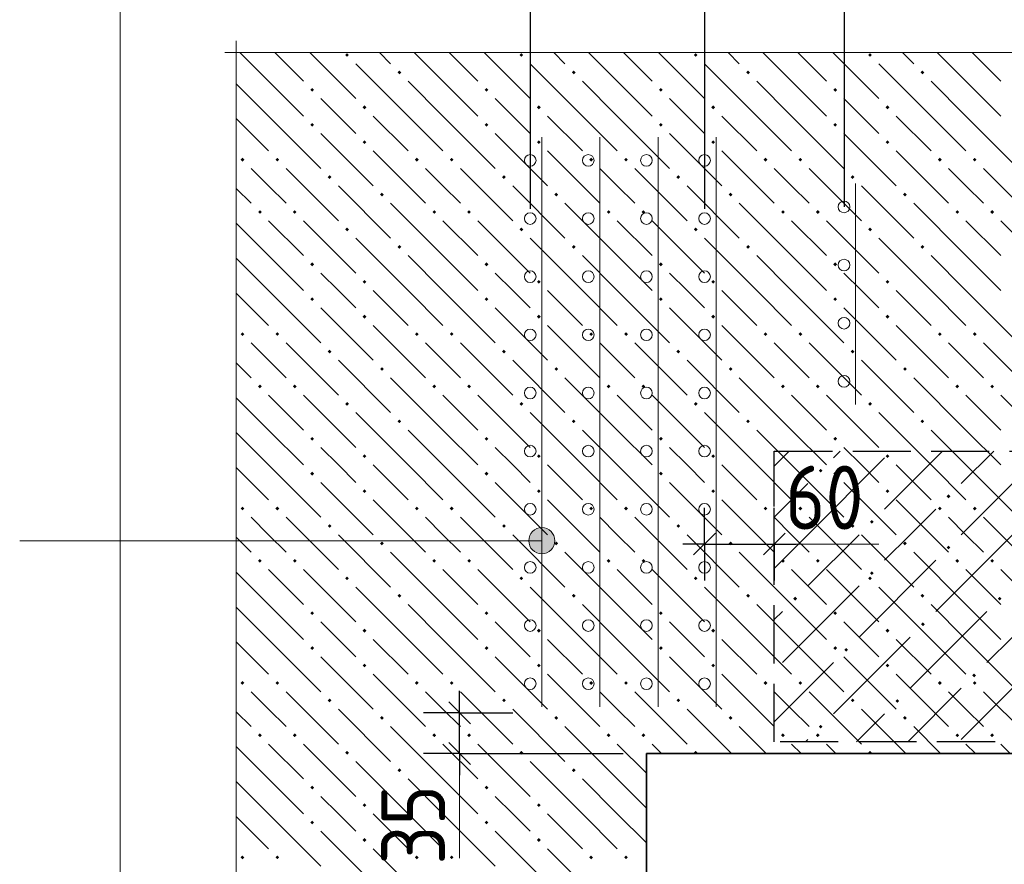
# Model space of a CAD drawing. Header units: millimetres. Extents: x 0 to 50400, y 0 to 35640.
# Tile 36 of 46: x 14604 to 18670, y 28828 to 32314. Entities that reach past the tile are written whole.
import ezdxf

# ---------------------------------------------------------------- set-up
doc = ezdxf.new("R2010")
doc.units = ezdxf.units.MM
doc.linetypes.add('______2', pattern=[324, 240, -84])
for name, color, linetype, lineweight in [('Standard', 7, 'Continuous', 25), ('ЖБ Перекрытие верхний уровень', 7, 'Continuous', 35), ('ЖБ Пилон', 7, 'Continuous', 35), ('Общий01', 7, 'Continuous', 13), ('Размерная линия_ общее', 7, 'Continuous', 13)]:
    doc.layers.add(name, color=color, linetype=linetype, lineweight=lineweight)
doc.layers.add('Вспомогательная арматура', color=7, linetype='Continuous', lineweight=18, true_color=0x656565)
doc.layers.add('Поперечная арматура', color=7, linetype='Continuous', lineweight=18, true_color=0x5a2814)
doc.layers.add('Размерная выноска', color=7, linetype='Continuous')
doc.styles.add('ISOCPEUR', font='txt')

msp = doc.modelspace()

# ---------------------------------------------------------------- hatches: boundary and pattern name
at = {"layer": 'Standard', "linetype": 'Continuous', "lineweight": 13, "transparency": 33554687}
for points in [[(17903.9, 30452.3), (17911.7, 30460.1), (17919.5, 30452.3), (17911.7, 30444.5)], [(18431.9, 30346.7), (18439.7, 30354.5), (18447.5, 30346.7), (18439.7, 30338.9)], [(18115.1, 30241.1), (18122.9, 30248.9), (18130.7, 30241.1), (18122.9, 30233.3)], [(18431.9, 30135.5), (18439.7, 30143.3), (18447.5, 30135.5), (18439.7, 30127.7)], [(18115.1, 30029.9), (18122.9, 30037.7), (18130.7, 30029.9), (18122.9, 30022.1)], [(17798.3, 29924.3), (17806.1, 29932.1), (17813.9, 29924.3), (17806.1, 29916.5)], [(18643.1, 29924.3), (18650.9, 29932.1), (18658.7, 29924.3), (18650.9, 29916.5)], [(18326.3, 29818.7), (18334.1, 29826.5), (18341.9, 29818.7), (18334.1, 29810.9)], [(18009.5, 29713.1), (18017.3, 29720.9), (18025.1, 29713.1), (18017.3, 29705.3)], [(18537.5, 29607.5), (18545.3, 29615.3), (18553.1, 29607.5), (18545.3, 29599.7)], [(18220.7, 29501.9), (18228.5, 29509.7), (18236.3, 29501.9), (18228.5, 29494.1)], [(17903.9, 29396.3), (17911.7, 29404.1), (17919.5, 29396.3), (17911.7, 29388.5)]]:
    msp.add_hatch(color=7, dxfattribs=at).paths.add_polyline_path(points, flags=16)
at = {"layer": 'ЖБ Перекрытие верхний уровень', "linetype": 'Continuous', "lineweight": 18, "transparency": 33554687}
for points in [[(15947.9, 32168.3), (15955.7, 32176.1), (15963.5, 32168.3), (15955.7, 32160.5)], [(16667.9, 32168.3), (16675.7, 32176.1), (16683.5, 32168.3), (16675.7, 32160.5)], [(17387.9, 32168.3), (17395.7, 32176.1), (17403.5, 32168.3), (17395.7, 32160.5)], [(18107.9, 32168.3), (18115.7, 32176.1), (18123.5, 32168.3), (18115.7, 32160.5)], [(16163.9, 32096.3), (16171.7, 32104.1), (16179.5, 32096.3), (16171.7, 32088.5)], [(16883.9, 32096.3), (16891.7, 32104.1), (16899.5, 32096.3), (16891.7, 32088.5)], [(17603.9, 32096.3), (17611.7, 32104.1), (17619.5, 32096.3), (17611.7, 32088.5)], [(18323.9, 32096.3), (18331.7, 32104.1), (18339.5, 32096.3), (18331.7, 32088.5)], [(15803.9, 32024.3), (15811.7, 32032.1), (15819.5, 32024.3), (15811.7, 32016.5)], [(16523.9, 32024.3), (16531.7, 32032.1), (16539.5, 32024.3), (16531.7, 32016.5)], [(17243.9, 32024.3), (17251.7, 32032.1), (17259.5, 32024.3), (17251.7, 32016.5)], [(17963.9, 32024.3), (17971.7, 32032.1), (17979.5, 32024.3), (17971.7, 32016.5)], [(16019.9, 31952.3), (16027.7, 31960.1), (16035.5, 31952.3), (16027.7, 31944.5)], [(16739.9, 31952.3), (16747.7, 31960.1), (16755.5, 31952.3), (16747.7, 31944.5)], [(17459.9, 31952.3), (17467.7, 31960.1), (17475.5, 31952.3), (17467.7, 31944.5)], [(18179.9, 31952.3), (18187.7, 31960.1), (18195.5, 31952.3), (18187.7, 31944.5)], [(15803.9, 31880.3), (15811.7, 31888.1), (15819.5, 31880.3), (15811.7, 31872.5)], [(16523.9, 31880.3), (16531.7, 31888.1), (16539.5, 31880.3), (16531.7, 31872.5)], [(17243.9, 31880.3), (17251.7, 31888.1), (17259.5, 31880.3), (17251.7, 31872.5)], [(17963.9, 31880.3), (17971.7, 31888.1), (17979.5, 31880.3), (17971.7, 31872.5)], [(16019.9, 31808.3), (16027.7, 31816.1), (16035.5, 31808.3), (16027.7, 31800.5)], [(16739.9, 31808.3), (16747.7, 31816.1), (16755.5, 31808.3), (16747.7, 31800.5)], [(17459.9, 31808.3), (17467.7, 31816.1), (17475.5, 31808.3), (17467.7, 31800.5)], [(18179.9, 31808.3), (18187.7, 31816.1), (18195.5, 31808.3), (18187.7, 31800.5)], [(15515.9, 31736.3), (15523.7, 31744.1), (15531.5, 31736.3), (15523.7, 31728.5)], [(15659.9, 31736.3), (15667.7, 31744.1), (15675.5, 31736.3), (15667.7, 31728.5)], [(16235.9, 31736.3), (16243.7, 31744.1), (16251.5, 31736.3), (16243.7, 31728.5)], [(16379.9, 31736.3), (16387.7, 31744.1), (16395.5, 31736.3), (16387.7, 31728.5)], [(16955.9, 31736.3), (16963.7, 31744.1), (16971.5, 31736.3), (16963.7, 31728.5)], [(17099.9, 31736.3), (17107.7, 31744.1), (17115.5, 31736.3), (17107.7, 31728.5)], [(17675.9, 31736.3), (17683.7, 31744.1), (17691.5, 31736.3), (17683.7, 31728.5)], [(17819.9, 31736.3), (17827.7, 31744.1), (17835.5, 31736.3), (17827.7, 31728.5)], [(18395.9, 31736.3), (18403.7, 31744.1), (18411.5, 31736.3), (18403.7, 31728.5)], [(18539.9, 31736.3), (18547.7, 31744.1), (18555.5, 31736.3), (18547.7, 31728.5)], [(15875.9, 31664.3), (15883.7, 31672.1), (15891.5, 31664.3), (15883.7, 31656.5)], [(16595.9, 31664.3), (16603.7, 31672.1), (16611.5, 31664.3), (16603.7, 31656.5)], [(17315.9, 31664.3), (17323.7, 31672.1), (17331.5, 31664.3), (17323.7, 31656.5)], [(18035.9, 31664.3), (18043.7, 31672.1), (18051.5, 31664.3), (18043.7, 31656.5)], [(16091.9, 31592.3), (16099.7, 31600.1), (16107.5, 31592.3), (16099.7, 31584.5)], [(16811.9, 31592.3), (16819.7, 31600.1), (16827.5, 31592.3), (16819.7, 31584.5)], [(17531.9, 31592.3), (17539.7, 31600.1), (17547.5, 31592.3), (17539.7, 31584.5)], [(18251.9, 31592.3), (18259.7, 31600.1), (18267.5, 31592.3), (18259.7, 31584.5)], [(15587.9, 31520.3), (15595.7, 31528.1), (15603.5, 31520.3), (15595.7, 31512.5)], [(15731.9, 31520.3), (15739.7, 31528.1), (15747.5, 31520.3), (15739.7, 31512.5)], [(16307.9, 31520.3), (16315.7, 31528.1), (16323.5, 31520.3), (16315.7, 31512.5)], [(16451.9, 31520.3), (16459.7, 31528.1), (16467.5, 31520.3), (16459.7, 31512.5)], [(17027.9, 31520.3), (17035.7, 31528.1), (17043.5, 31520.3), (17035.7, 31512.5)], [(17171.9, 31520.3), (17179.7, 31528.1), (17187.5, 31520.3), (17179.7, 31512.5)], [(17747.9, 31520.3), (17755.7, 31528.1), (17763.5, 31520.3), (17755.7, 31512.5)], [(17891.9, 31520.3), (17899.7, 31528.1), (17907.5, 31520.3), (17899.7, 31512.5)], [(18467.9, 31520.3), (18475.7, 31528.1), (18483.5, 31520.3), (18475.7, 31512.5)], [(18611.9, 31520.3), (18619.7, 31528.1), (18627.5, 31520.3), (18619.7, 31512.5)], [(15947.9, 31448.3), (15955.7, 31456.1), (15963.5, 31448.3), (15955.7, 31440.5)], [(16667.9, 31448.3), (16675.7, 31456.1), (16683.5, 31448.3), (16675.7, 31440.5)], [(17387.9, 31448.3), (17395.7, 31456.1), (17403.5, 31448.3), (17395.7, 31440.5)], [(18107.9, 31448.3), (18115.7, 31456.1), (18123.5, 31448.3), (18115.7, 31440.5)], [(16163.9, 31376.3), (16171.7, 31384.1), (16179.5, 31376.3), (16171.7, 31368.5)], [(16883.9, 31376.3), (16891.7, 31384.1), (16899.5, 31376.3), (16891.7, 31368.5)], [(17603.9, 31376.3), (17611.7, 31384.1), (17619.5, 31376.3), (17611.7, 31368.5)], [(18323.9, 31376.3), (18331.7, 31384.1), (18339.5, 31376.3), (18331.7, 31368.5)], [(15803.9, 31304.3), (15811.7, 31312.1), (15819.5, 31304.3), (15811.7, 31296.5)], [(16523.9, 31304.3), (16531.7, 31312.1), (16539.5, 31304.3), (16531.7, 31296.5)], [(17243.9, 31304.3), (17251.7, 31312.1), (17259.5, 31304.3), (17251.7, 31296.5)], [(17963.9, 31304.3), (17971.7, 31312.1), (17979.5, 31304.3), (17971.7, 31296.5)], [(16019.9, 31232.3), (16027.7, 31240.1), (16035.5, 31232.3), (16027.7, 31224.5)], [(16739.9, 31232.3), (16747.7, 31240.1), (16755.5, 31232.3), (16747.7, 31224.5)], [(17459.9, 31232.3), (17467.7, 31240.1), (17475.5, 31232.3), (17467.7, 31224.5)], [(18179.9, 31232.3), (18187.7, 31240.1), (18195.5, 31232.3), (18187.7, 31224.5)], [(15803.9, 31160.3), (15811.7, 31168.1), (15819.5, 31160.3), (15811.7, 31152.5)], [(16523.9, 31160.3), (16531.7, 31168.1), (16539.5, 31160.3), (16531.7, 31152.5)], [(17243.9, 31160.3), (17251.7, 31168.1), (17259.5, 31160.3), (17251.7, 31152.5)], [(17963.9, 31160.3), (17971.7, 31168.1), (17979.5, 31160.3), (17971.7, 31152.5)], [(16019.9, 31088.3), (16027.7, 31096.1), (16035.5, 31088.3), (16027.7, 31080.5)], [(16739.9, 31088.3), (16747.7, 31096.1), (16755.5, 31088.3), (16747.7, 31080.5)], [(17459.9, 31088.3), (17467.7, 31096.1), (17475.5, 31088.3), (17467.7, 31080.5)], [(18179.9, 31088.3), (18187.7, 31096.1), (18195.5, 31088.3), (18187.7, 31080.5)], [(15515.9, 31016.3), (15523.7, 31024.1), (15531.5, 31016.3), (15523.7, 31008.5)], [(15659.9, 31016.3), (15667.7, 31024.1), (15675.5, 31016.3), (15667.7, 31008.5)], [(16235.9, 31016.3), (16243.7, 31024.1), (16251.5, 31016.3), (16243.7, 31008.5)], [(16379.9, 31016.3), (16387.7, 31024.1), (16395.5, 31016.3), (16387.7, 31008.5)], [(16955.9, 31016.3), (16963.7, 31024.1), (16971.5, 31016.3), (16963.7, 31008.5)], [(17099.9, 31016.3), (17107.7, 31024.1), (17115.5, 31016.3), (17107.7, 31008.5)], [(17675.9, 31016.3), (17683.7, 31024.1), (17691.5, 31016.3), (17683.7, 31008.5)], [(17819.9, 31016.3), (17827.7, 31024.1), (17835.5, 31016.3), (17827.7, 31008.5)], [(18395.9, 31016.3), (18403.7, 31024.1), (18411.5, 31016.3), (18403.7, 31008.5)], [(18539.9, 31016.3), (18547.7, 31024.1), (18555.5, 31016.3), (18547.7, 31008.5)], [(15875.9, 30944.3), (15883.7, 30952.1), (15891.5, 30944.3), (15883.7, 30936.5)], [(16595.9, 30944.3), (16603.7, 30952.1), (16611.5, 30944.3), (16603.7, 30936.5)], [(17315.9, 30944.3), (17323.7, 30952.1), (17331.5, 30944.3), (17323.7, 30936.5)], [(18035.9, 30944.3), (18043.7, 30952.1), (18051.5, 30944.3), (18043.7, 30936.5)], [(16091.9, 30872.3), (16099.7, 30880.1), (16107.5, 30872.3), (16099.7, 30864.5)], [(16811.9, 30872.3), (16819.7, 30880.1), (16827.5, 30872.3), (16819.7, 30864.5)], [(17531.9, 30872.3), (17539.7, 30880.1), (17547.5, 30872.3), (17539.7, 30864.5)], [(18251.9, 30872.3), (18259.7, 30880.1), (18267.5, 30872.3), (18259.7, 30864.5)], [(15587.9, 30800.3), (15595.7, 30808.1), (15603.5, 30800.3), (15595.7, 30792.5)], [(15731.9, 30800.3), (15739.7, 30808.1), (15747.5, 30800.3), (15739.7, 30792.5)], [(16307.9, 30800.3), (16315.7, 30808.1), (16323.5, 30800.3), (16315.7, 30792.5)], [(16451.9, 30800.3), (16459.7, 30808.1), (16467.5, 30800.3), (16459.7, 30792.5)], [(17027.9, 30800.3), (17035.7, 30808.1), (17043.5, 30800.3), (17035.7, 30792.5)], [(17171.9, 30800.3), (17179.7, 30808.1), (17187.5, 30800.3), (17179.7, 30792.5)], [(17747.9, 30800.3), (17755.7, 30808.1), (17763.5, 30800.3), (17755.7, 30792.5)], [(17891.9, 30800.3), (17899.7, 30808.1), (17907.5, 30800.3), (17899.7, 30792.5)], [(18467.9, 30800.3), (18475.7, 30808.1), (18483.5, 30800.3), (18475.7, 30792.5)], [(18611.9, 30800.3), (18619.7, 30808.1), (18627.5, 30800.3), (18619.7, 30792.5)], [(15947.9, 30728.3), (15955.7, 30736.1), (15963.5, 30728.3), (15955.7, 30720.5)], [(16667.9, 30728.3), (16675.7, 30736.1), (16683.5, 30728.3), (16675.7, 30720.5)], [(17387.9, 30728.3), (17395.7, 30736.1), (17403.5, 30728.3), (17395.7, 30720.5)], [(18107.9, 30728.3), (18115.7, 30736.1), (18123.5, 30728.3), (18115.7, 30720.5)], [(16163.9, 30656.3), (16171.7, 30664.1), (16179.5, 30656.3), (16171.7, 30648.5)], [(16883.9, 30656.3), (16891.7, 30664.1), (16899.5, 30656.3), (16891.7, 30648.5)], [(17603.9, 30656.3), (17611.7, 30664.1), (17619.5, 30656.3), (17611.7, 30648.5)], [(18323.9, 30656.3), (18331.7, 30664.1), (18339.5, 30656.3), (18331.7, 30648.5)], [(15803.9, 30584.3), (15811.7, 30592.1), (15819.5, 30584.3), (15811.7, 30576.5)], [(16523.9, 30584.3), (16531.7, 30592.1), (16539.5, 30584.3), (16531.7, 30576.5)], [(17243.9, 30584.3), (17251.7, 30592.1), (17259.5, 30584.3), (17251.7, 30576.5)], [(17963.9, 30584.3), (17971.7, 30592.1), (17979.5, 30584.3), (17971.7, 30576.5)], [(16019.9, 30512.3), (16027.7, 30520.1), (16035.5, 30512.3), (16027.7, 30504.5)], [(16739.9, 30512.3), (16747.7, 30520.1), (16755.5, 30512.3), (16747.7, 30504.5)], [(17459.9, 30512.3), (17467.7, 30520.1), (17475.5, 30512.3), (17467.7, 30504.5)], [(18179.9, 30512.3), (18187.7, 30520.1), (18195.5, 30512.3), (18187.7, 30504.5)], [(15803.9, 30440.3), (15811.7, 30448.1), (15819.5, 30440.3), (15811.7, 30432.5)], [(16523.9, 30440.3), (16531.7, 30448.1), (16539.5, 30440.3), (16531.7, 30432.5)], [(17243.9, 30440.3), (17251.7, 30448.1), (17259.5, 30440.3), (17251.7, 30432.5)], [(17963.9, 30440.3), (17971.7, 30448.1), (17979.5, 30440.3), (17971.7, 30432.5)], [(16019.9, 30368.3), (16027.7, 30376.1), (16035.5, 30368.3), (16027.7, 30360.5)], [(16739.9, 30368.3), (16747.7, 30376.1), (16755.5, 30368.3), (16747.7, 30360.5)], [(17459.9, 30368.3), (17467.7, 30376.1), (17475.5, 30368.3), (17467.7, 30360.5)], [(18179.9, 30368.3), (18187.7, 30376.1), (18195.5, 30368.3), (18187.7, 30360.5)], [(15515.9, 30296.3), (15523.7, 30304.1), (15531.5, 30296.3), (15523.7, 30288.5)], [(15659.9, 30296.3), (15667.7, 30304.1), (15675.5, 30296.3), (15667.7, 30288.5)], [(16235.9, 30296.3), (16243.7, 30304.1), (16251.5, 30296.3), (16243.7, 30288.5)], [(16379.9, 30296.3), (16387.7, 30304.1), (16395.5, 30296.3), (16387.7, 30288.5)], [(16955.9, 30296.3), (16963.7, 30304.1), (16971.5, 30296.3), (16963.7, 30288.5)], [(17099.9, 30296.3), (17107.7, 30304.1), (17115.5, 30296.3), (17107.7, 30288.5)], [(17675.9, 30296.3), (17683.7, 30304.1), (17691.5, 30296.3), (17683.7, 30288.5)], [(17819.9, 30296.3), (17827.7, 30304.1), (17835.5, 30296.3), (17827.7, 30288.5)], [(18395.9, 30296.3), (18403.7, 30304.1), (18411.5, 30296.3), (18403.7, 30288.5)], [(18539.9, 30296.3), (18547.7, 30304.1), (18555.5, 30296.3), (18547.7, 30288.5)], [(15875.9, 30224.3), (15883.7, 30232.1), (15891.5, 30224.3), (15883.7, 30216.5)], [(16595.9, 30224.3), (16603.7, 30232.1), (16611.5, 30224.3), (16603.7, 30216.5)], [(17315.9, 30224.3), (17323.7, 30232.1), (17331.5, 30224.3), (17323.7, 30216.5)], [(18035.9, 30224.3), (18043.7, 30232.1), (18051.5, 30224.3), (18043.7, 30216.5)], [(16091.9, 30152.3), (16099.7, 30160.1), (16107.5, 30152.3), (16099.7, 30144.5)], [(16811.9, 30152.3), (16819.7, 30160.1), (16827.5, 30152.3), (16819.7, 30144.5)], [(17531.9, 30152.3), (17539.7, 30160.1), (17547.5, 30152.3), (17539.7, 30144.5)], [(18251.9, 30152.3), (18259.7, 30160.1), (18267.5, 30152.3), (18259.7, 30144.5)], [(15587.9, 30080.3), (15595.7, 30088.1), (15603.5, 30080.3), (15595.7, 30072.5)], [(15731.9, 30080.3), (15739.7, 30088.1), (15747.5, 30080.3), (15739.7, 30072.5)], [(16307.9, 30080.3), (16315.7, 30088.1), (16323.5, 30080.3), (16315.7, 30072.5)], [(16451.9, 30080.3), (16459.7, 30088.1), (16467.5, 30080.3), (16459.7, 30072.5)], [(17027.9, 30080.3), (17035.7, 30088.1), (17043.5, 30080.3), (17035.7, 30072.5)], [(17171.9, 30080.3), (17179.7, 30088.1), (17187.5, 30080.3), (17179.7, 30072.5)], [(17747.9, 30080.3), (17755.7, 30088.1), (17763.5, 30080.3), (17755.7, 30072.5)], [(17891.9, 30080.3), (17899.7, 30088.1), (17907.5, 30080.3), (17899.7, 30072.5)], [(18467.9, 30080.3), (18475.7, 30088.1), (18483.5, 30080.3), (18475.7, 30072.5)], [(18611.9, 30080.3), (18619.7, 30088.1), (18627.5, 30080.3), (18619.7, 30072.5)], [(15947.9, 30008.3), (15955.7, 30016.1), (15963.5, 30008.3), (15955.7, 30000.5)], [(16667.9, 30008.3), (16675.7, 30016.1), (16683.5, 30008.3), (16675.7, 30000.5)], [(17387.9, 30008.3), (17395.7, 30016.1), (17403.5, 30008.3), (17395.7, 30000.5)], [(18107.9, 30008.3), (18115.7, 30016.1), (18123.5, 30008.3), (18115.7, 30000.5)], [(16163.9, 29936.3), (16171.7, 29944.1), (16179.5, 29936.3), (16171.7, 29928.5)], [(16883.9, 29936.3), (16891.7, 29944.1), (16899.5, 29936.3), (16891.7, 29928.5)], [(17603.9, 29936.3), (17611.7, 29944.1), (17619.5, 29936.3), (17611.7, 29928.5)], [(18323.9, 29936.3), (18331.7, 29944.1), (18339.5, 29936.3), (18331.7, 29928.5)], [(15803.9, 29864.3), (15811.7, 29872.1), (15819.5, 29864.3), (15811.7, 29856.5)], [(16523.9, 29864.3), (16531.7, 29872.1), (16539.5, 29864.3), (16531.7, 29856.5)], [(17243.9, 29864.3), (17251.7, 29872.1), (17259.5, 29864.3), (17251.7, 29856.5)], [(17963.9, 29864.3), (17971.7, 29872.1), (17979.5, 29864.3), (17971.7, 29856.5)], [(16019.9, 29792.3), (16027.7, 29800.1), (16035.5, 29792.3), (16027.7, 29784.5)], [(16739.9, 29792.3), (16747.7, 29800.1), (16755.5, 29792.3), (16747.7, 29784.5)], [(17459.9, 29792.3), (17467.7, 29800.1), (17475.5, 29792.3), (17467.7, 29784.5)], [(18179.9, 29792.3), (18187.7, 29800.1), (18195.5, 29792.3), (18187.7, 29784.5)], [(15803.9, 29720.3), (15811.7, 29728.1), (15819.5, 29720.3), (15811.7, 29712.5)], [(16523.9, 29720.3), (16531.7, 29728.1), (16539.5, 29720.3), (16531.7, 29712.5)], [(17243.9, 29720.3), (17251.7, 29728.1), (17259.5, 29720.3), (17251.7, 29712.5)], [(17963.9, 29720.3), (17971.7, 29728.1), (17979.5, 29720.3), (17971.7, 29712.5)], [(16019.9, 29648.3), (16027.7, 29656.1), (16035.5, 29648.3), (16027.7, 29640.5)], [(16739.9, 29648.3), (16747.7, 29656.1), (16755.5, 29648.3), (16747.7, 29640.5)], [(17459.9, 29648.3), (17467.7, 29656.1), (17475.5, 29648.3), (17467.7, 29640.5)], [(18179.9, 29648.3), (18187.7, 29656.1), (18195.5, 29648.3), (18187.7, 29640.5)], [(15515.9, 29576.3), (15523.7, 29584.1), (15531.5, 29576.3), (15523.7, 29568.5)], [(15659.9, 29576.3), (15667.7, 29584.1), (15675.5, 29576.3), (15667.7, 29568.5)], [(16235.9, 29576.3), (16243.7, 29584.1), (16251.5, 29576.3), (16243.7, 29568.5)], [(16379.9, 29576.3), (16387.7, 29584.1), (16395.5, 29576.3), (16387.7, 29568.5)], [(16955.9, 29576.3), (16963.7, 29584.1), (16971.5, 29576.3), (16963.7, 29568.5)], [(17099.9, 29576.3), (17107.7, 29584.1), (17115.5, 29576.3), (17107.7, 29568.5)], [(17675.9, 29576.3), (17683.7, 29584.1), (17691.5, 29576.3), (17683.7, 29568.5)], [(17819.9, 29576.3), (17827.7, 29584.1), (17835.5, 29576.3), (17827.7, 29568.5)], [(18395.9, 29576.3), (18403.7, 29584.1), (18411.5, 29576.3), (18403.7, 29568.5)], [(18539.9, 29576.3), (18547.7, 29584.1), (18555.5, 29576.3), (18547.7, 29568.5)], [(15875.9, 29504.3), (15883.7, 29512.1), (15891.5, 29504.3), (15883.7, 29496.5)], [(16595.9, 29504.3), (16603.7, 29512.1), (16611.5, 29504.3), (16603.7, 29496.5)], [(17315.9, 29504.3), (17323.7, 29512.1), (17331.5, 29504.3), (17323.7, 29496.5)], [(18035.9, 29504.3), (18043.7, 29512.1), (18051.5, 29504.3), (18043.7, 29496.5)], [(16091.9, 29432.3), (16099.7, 29440.1), (16107.5, 29432.3), (16099.7, 29424.5)], [(16811.9, 29432.3), (16819.7, 29440.1), (16827.5, 29432.3), (16819.7, 29424.5)], [(17531.9, 29432.3), (17539.7, 29440.1), (17547.5, 29432.3), (17539.7, 29424.5)], [(18251.9, 29432.3), (18259.7, 29440.1), (18267.5, 29432.3), (18259.7, 29424.5)], [(15587.9, 29360.3), (15595.7, 29368.1), (15603.5, 29360.3), (15595.7, 29352.5)], [(15731.9, 29360.3), (15739.7, 29368.1), (15747.5, 29360.3), (15739.7, 29352.5)], [(16307.9, 29360.3), (16315.7, 29368.1), (16323.5, 29360.3), (16315.7, 29352.5)], [(16451.9, 29360.3), (16459.7, 29368.1), (16467.5, 29360.3), (16459.7, 29352.5)], [(17027.9, 29360.3), (17035.7, 29368.1), (17043.5, 29360.3), (17035.7, 29352.5)], [(17171.9, 29360.3), (17179.7, 29368.1), (17187.5, 29360.3), (17179.7, 29352.5)], [(17747.9, 29360.3), (17755.7, 29368.1), (17763.5, 29360.3), (17755.7, 29352.5)], [(17891.9, 29360.3), (17899.7, 29368.1), (17907.5, 29360.3), (17899.7, 29352.5)], [(18467.9, 29360.3), (18475.7, 29368.1), (18483.5, 29360.3), (18475.7, 29352.5)], [(18611.9, 29360.3), (18619.7, 29368.1), (18627.5, 29360.3), (18619.7, 29352.5)], [(15947.9, 29288.3), (15955.7, 29296.1), (15963.5, 29288.3), (15955.7, 29280.5)], [(16667.9, 29288.3), (16675.7, 29296.1), (16683.5, 29288.3), (16675.7, 29280.5)], [(17387.9, 29288.3), (17395.7, 29296.1), (17403.5, 29288.3), (17400.6, 29285.3), (17390.9, 29285.3)], [(18107.9, 29288.3), (18115.7, 29296.1), (18123.5, 29288.3), (18120.6, 29285.3), (18110.9, 29285.3)], [(16163.9, 29216.3), (16171.7, 29224.1), (16179.5, 29216.3), (16171.7, 29208.5)], [(16883.9, 29216.3), (16891.7, 29224.1), (16899.5, 29216.3), (16891.7, 29208.5)], [(15803.9, 29144.3), (15811.7, 29152.1), (15819.5, 29144.3), (15811.7, 29136.5)], [(16523.9, 29144.3), (16531.7, 29152.1), (16539.5, 29144.3), (16531.7, 29136.5)], [(16019.9, 29072.3), (16027.7, 29080.1), (16035.5, 29072.3), (16027.7, 29064.5)], [(16739.9, 29072.3), (16747.7, 29080.1), (16755.5, 29072.3), (16747.7, 29064.5)], [(15803.9, 29000.3), (15811.7, 29008.1), (15819.5, 29000.3), (15811.7, 28992.5)], [(16523.9, 29000.3), (16531.7, 29008.1), (16539.5, 29000.3), (16531.7, 28992.5)], [(16019.9, 28928.3), (16027.7, 28936.1), (16035.5, 28928.3), (16027.7, 28920.5)], [(16739.9, 28928.3), (16747.7, 28936.1), (16755.5, 28928.3), (16747.7, 28920.5)], [(15515.9, 28856.3), (15523.7, 28864.1), (15531.5, 28856.3), (15523.7, 28848.5)], [(15659.9, 28856.3), (15667.7, 28864.1), (15675.5, 28856.3), (15667.7, 28848.5)], [(16235.9, 28856.3), (16243.7, 28864.1), (16251.5, 28856.3), (16243.7, 28848.5)], [(16379.9, 28856.3), (16387.7, 28864.1), (16395.5, 28856.3), (16387.7, 28848.5)], [(16955.9, 28856.3), (16963.7, 28864.1), (16971.5, 28856.3), (16963.7, 28848.5)], [(17099.9, 28856.3), (17107.7, 28864.1), (17115.5, 28856.3), (17107.7, 28848.5)]]:
    msp.add_hatch(color=7, dxfattribs=at).paths.add_polyline_path(points, flags=16)
at = {"layer": 'Общий01', "linetype": 'Continuous', "lineweight": 13, "transparency": 33554687}
for points in [[(16760, 30109.6), (16760, 30217.6), (16733, 30210)], [(16787, 30117.1), (16787, 30210), (16760, 30217.6)], [(16787, 30117.1), (16760, 30217.6), (16760, 30109.6)], [(16713.6, 30136.6), (16713.6, 30190.6), (16706, 30163.6)], [(16733, 30117.1), (16733, 30210), (16713.6, 30190.6)], [(16733, 30117.1), (16713.6, 30190.6), (16713.6, 30136.6)], [(16760, 30109.6), (16733, 30210), (16733, 30117.1)], [(16806.5, 30136.6), (16806.5, 30190.6), (16787, 30210)], [(16806.5, 30136.6), (16787, 30210), (16787, 30117.1)], [(16806.5, 30190.6), (16806.5, 30136.6), (16814, 30163.6)]]:
    msp.add_hatch(color=7, dxfattribs=at).paths.add_polyline_path(points)

# ---------------------------------------------------------------- linework, layer by layer
at = {"layer": 'Standard', "color": 251, "linetype": 'Continuous', "lineweight": -3, "true_color": 0x656565, "transparency": 33554687}
for p, q in [((16712, 32610.7), (16712, 31533.7)), ((17432, 32610.7), (17432, 31533.7)), ((18008, 32610.7), (18008, 31541.3)), ((17432, 30149.6), (17432, 30299.6)), ((17720, 30149.6), (17720, 30299.6)), ((17432, 30149.6), (17432, 30197.3)), ((17720, 30149.6), (17720, 30180.3)), ((17432, 30149.6), (17432, 29999.6)), ((17720, 30149.6), (17720, 29999.6)), ((16420.7, 29453.3), (16270.7, 29453.3)), ((16420.7, 29453.3), (16570.7, 29453.3)), ((16420.7, 29453.3), (16640, 29453.3)), ((16420.7, 29285.3), (16270.7, 29285.3)), ((16420.7, 29285.3), (16570.7, 29285.3)), ((16420.7, 29285.3), (17096, 29285.3))]:
    msp.add_line(p, q, dxfattribs=at)
at = {"layer": 'Standard', "color": 253, "linetype": 'Continuous', "lineweight": 13, "true_color": 0xa0a0a0, "transparency": 33554687}
for p, q in [((17720, 30471.8), (17781.6, 30533.3)), ((17858.9, 30188.3), (18175.7, 30505.1)), ((17992.8, 30533.3), (17964.5, 30505.1)), ((18415.2, 30533.3), (18175.7, 30293.9)), ((18626.4, 30533.3), (18492.5, 30399.5)), ((17858.9, 30399.5), (17720, 30260.6)), ((18703.7, 30399.5), (18492.5, 30188.3)), ((18281.3, 30188.3), (18386.9, 30293.9)), ((17858.9, 30188.3), (17720, 30049.4)), ((18070.1, 30188.3), (17858.9, 29977.1)), ((18175.7, 30082.7), (18281.3, 30188.3)), ((18703.7, 30188.3), (18386.9, 29871.5)), ((18386.9, 30082.7), (18070.1, 29765.9)), ((18070.1, 29977.1), (17753.3, 29660.3)), ((17720, 29838.2), (17753.3, 29871.5)), ((18598.1, 29871.5), (18281.3, 29554.7)), ((18281.3, 29765.9), (17964.5, 29449.1)), ((18598.1, 29660.3), (18703.7, 29765.9)), ((17720, 29415.8), (17964.5, 29660.3)), ((18492.5, 29554.7), (18271.2, 29333.3)), ((18703.7, 29554.7), (18492.5, 29343.5)), ((18060, 29333.3), (18175.7, 29449.1)), ((17858.9, 29343.5), (17848.8, 29333.3))]:
    msp.add_line(p, q, dxfattribs=at)
at = {"layer": 'Standard', "color": 7, "linetype": 'Continuous', "lineweight": 25, "transparency": 33554687}
for p, q in [((17387, 30104.6), (17477, 30194.6)), ((17675, 30104.6), (17765, 30194.6)), ((16465.7, 29408.3), (16375.7, 29498.3)), ((16465.7, 29240.3), (16375.7, 29330.3))]:
    msp.add_line(p, q, dxfattribs=at)
at = {"layer": 'Standard', "color": 7, "linetype": 'Continuous', "lineweight": -3, "transparency": 33554687}
for p, q in [((17432, 30149.6), (17342, 30149.6)), ((17432, 30149.6), (17720, 30149.6)), ((17720, 30149.6), (17810, 30149.6)), ((16420.7, 29453.3), (16420.7, 29543.3)), ((16420.7, 29285.3), (16420.7, 29453.3)), ((16420.7, 29285.3), (16420.7, 29195.3))]:
    msp.add_line(p, q, dxfattribs=at)
at = {"layer": 'Standard', "color": 254, "linetype": 'Continuous', "lineweight": 18, "true_color": 0xc4c4ff, "transparency": 33554687}
msp.add_lwpolyline([(15018.2, 27317.5), (24588.6, 27317.5), (24588.6, 32658.7), (15018.2, 32658.7), (15018.2, 27317.5)], dxfattribs=at)
at = {"layer": 'Вспомогательная арматура', "color": 251, "linetype": 'Continuous', "lineweight": 18, "true_color": 0x656565, "transparency": 33554687}
for p, q in [((16760, 31829.3), (16760, 29477.3)), ((16760, 31829.3), (16760, 29477.3)), ((17000, 31829.3), (17000, 29477.3)), ((17000, 31829.3), (17000, 29477.3)), ((17240, 31829.3), (17240, 29477.3)), ((17240, 31829.3), (17240, 29477.3)), ((17480, 31829.3), (17480, 29477.3)), ((17480, 31829.3), (17480, 29477.3)), ((18056, 30725.3), (18056, 31637.3)), ((18056, 30725.3), (18056, 31637.3))]:
    msp.add_line(p, q, dxfattribs=at)
at = {"layer": 'ЖБ Перекрытие верхний уровень', "color": 9, "linetype": 'Continuous', "lineweight": 18, "true_color": 0xc7c7c7, "transparency": 33554687}
for p, q in [((15631.7, 32060.3), (15513.3, 32178.7)), ((15657.3, 32178.7), (15775.7, 32060.3)), ((15801.3, 32178.7), (15991.7, 31988.3)), ((16089.3, 32178.7), (16135.7, 32132.3)), ((16351.7, 32060.3), (16233.3, 32178.7)), ((16377.3, 32178.7), (16495.7, 32060.3)), ((16521.3, 32178.7), (16711.7, 31988.3)), ((16809.3, 32178.7), (16855.7, 32132.3)), ((17071.7, 32060.3), (16953.3, 32178.7)), ((17097.3, 32178.7), (17215.7, 32060.3)), ((17241.3, 32178.7), (17431.7, 31988.3)), ((17529.3, 32178.7), (17575.7, 32132.3)), ((17791.7, 32060.3), (17673.3, 32178.7)), ((17817.3, 32178.7), (17935.7, 32060.3)), ((17961.3, 32178.7), (18151.7, 31988.3)), ((18249.3, 32178.7), (18295.7, 32132.3)), ((18511.7, 32060.3), (18393.3, 32178.7)), ((18537.3, 32178.7), (18655.7, 32060.3)), ((16207.7, 31916.3), (15991.7, 32132.3)), ((16927.7, 31916.3), (16711.7, 32132.3)), ((17647.7, 31916.3), (17431.7, 32132.3)), ((18367.7, 31916.3), (18151.7, 32132.3)), ((15498.2, 32049.8), (15631.7, 31916.3)), ((15631.7, 32060.3), (15775.7, 31916.3)), ((16207.7, 32060.3), (16351.7, 31916.3)), ((16351.7, 32060.3), (16495.7, 31916.3)), ((16927.7, 32060.3), (17071.7, 31916.3)), ((17071.7, 32060.3), (17215.7, 31916.3)), ((17647.7, 32060.3), (17791.7, 31916.3)), ((17791.7, 32060.3), (17935.7, 31916.3)), ((18367.7, 32060.3), (18511.7, 31916.3)), ((18511.7, 32060.3), (18655.7, 31916.3)), ((15919.7, 31916.3), (15847.7, 31988.3)), ((16639.7, 31916.3), (16567.7, 31988.3)), ((17359.7, 31916.3), (17287.7, 31988.3)), ((18079.7, 31916.3), (18007.7, 31988.3)), ((15498.2, 31905.8), (15631.7, 31772.3)), ((15631.7, 31916.3), (15847.7, 31700.3)), ((15991.7, 31844.3), (15919.7, 31916.3)), ((16063.7, 31916.3), (16207.7, 31772.3)), ((16207.7, 31916.3), (16351.7, 31772.3)), ((16351.7, 31916.3), (16567.7, 31700.3)), ((16711.7, 31844.3), (16639.7, 31916.3)), ((16783.7, 31916.3), (16927.7, 31772.3)), ((16927.7, 31916.3), (17071.7, 31772.3)), ((17071.7, 31916.3), (17287.7, 31700.3)), ((17431.7, 31844.3), (17359.7, 31916.3)), ((17503.7, 31916.3), (17647.7, 31772.3)), ((17647.7, 31916.3), (17791.7, 31772.3)), ((17791.7, 31916.3), (18007.7, 31700.3)), ((18151.7, 31844.3), (18079.7, 31916.3)), ((18223.7, 31916.3), (18367.7, 31772.3)), ((18367.7, 31916.3), (18511.7, 31772.3)), ((18511.7, 31916.3), (18727.7, 31700.3)), ((15847.7, 31844.3), (16063.7, 31628.3)), ((16567.7, 31844.3), (16783.7, 31628.3)), ((17287.7, 31844.3), (17503.7, 31628.3)), ((18007.7, 31844.3), (18223.7, 31628.3)), ((16063.7, 31772.3), (16279.7, 31556.3)), ((16783.7, 31772.3), (16999.7, 31556.3)), ((17503.7, 31772.3), (17719.7, 31556.3)), ((18223.7, 31772.3), (18439.7, 31556.3)), ((15631.7, 31628.3), (15559.7, 31700.3)), ((15703.7, 31700.3), (15919.7, 31484.3)), ((16351.7, 31628.3), (16279.7, 31700.3)), ((16423.7, 31700.3), (16639.7, 31484.3)), ((17071.7, 31628.3), (16999.7, 31700.3)), ((17143.7, 31700.3), (17359.7, 31484.3)), ((17791.7, 31628.3), (17719.7, 31700.3)), ((17863.7, 31700.3), (18079.7, 31484.3)), ((18511.7, 31628.3), (18439.7, 31700.3)), ((18583.7, 31700.3), (18799.7, 31484.3)), ((15498.2, 31617.8), (15559.7, 31556.3)), ((15703.7, 31556.3), (15631.7, 31628.3)), ((15919.7, 31628.3), (16135.7, 31412.3)), ((16423.7, 31556.3), (16351.7, 31628.3)), ((16639.7, 31628.3), (16855.7, 31412.3)), ((17143.7, 31556.3), (17071.7, 31628.3)), ((17359.7, 31628.3), (17575.7, 31412.3)), ((17863.7, 31556.3), (17791.7, 31628.3)), ((18079.7, 31628.3), (18295.7, 31412.3)), ((18583.7, 31556.3), (18511.7, 31628.3)), ((16351.7, 31340.3), (16135.7, 31556.3)), ((17071.7, 31340.3), (16855.7, 31556.3)), ((17791.7, 31340.3), (17575.7, 31556.3)), ((18511.7, 31340.3), (18295.7, 31556.3)), ((15631.7, 31340.3), (15498.2, 31473.8)), ((15631.7, 31484.3), (15775.7, 31340.3)), ((15775.7, 31484.3), (15991.7, 31268.3)), ((16351.7, 31484.3), (16495.7, 31340.3)), ((16495.7, 31484.3), (16711.7, 31268.3)), ((17071.7, 31484.3), (17215.7, 31340.3)), ((17215.7, 31484.3), (17431.7, 31268.3)), ((17791.7, 31484.3), (17935.7, 31340.3)), ((17935.7, 31484.3), (18151.7, 31268.3)), ((18511.7, 31484.3), (18655.7, 31340.3)), ((18655.7, 31484.3), (18871.7, 31268.3)), ((16207.7, 31196.3), (15991.7, 31412.3)), ((16927.7, 31196.3), (16711.7, 31412.3)), ((17647.7, 31196.3), (17431.7, 31412.3)), ((18367.7, 31196.3), (18151.7, 31412.3)), ((15498.2, 31329.8), (15631.7, 31196.3)), ((15631.7, 31340.3), (15775.7, 31196.3)), ((16207.7, 31340.3), (16351.7, 31196.3)), ((16351.7, 31340.3), (16495.7, 31196.3)), ((16927.7, 31340.3), (17071.7, 31196.3)), ((17071.7, 31340.3), (17215.7, 31196.3)), ((17647.7, 31340.3), (17791.7, 31196.3)), ((17791.7, 31340.3), (17935.7, 31196.3)), ((18367.7, 31340.3), (18511.7, 31196.3)), ((18511.7, 31340.3), (18655.7, 31196.3)), ((15919.7, 31196.3), (15847.7, 31268.3)), ((16639.7, 31196.3), (16567.7, 31268.3)), ((17359.7, 31196.3), (17287.7, 31268.3)), ((18079.7, 31196.3), (18007.7, 31268.3)), ((15631.7, 31196.3), (15847.7, 30980.3)), ((15991.7, 31124.3), (15919.7, 31196.3)), ((16063.7, 31196.3), (16207.7, 31052.3)), ((16207.7, 31196.3), (16351.7, 31052.3)), ((16351.7, 31196.3), (16567.7, 30980.3)), ((16711.7, 31124.3), (16639.7, 31196.3)), ((16783.7, 31196.3), (16927.7, 31052.3)), ((16927.7, 31196.3), (17071.7, 31052.3)), ((17071.7, 31196.3), (17287.7, 30980.3)), ((17431.7, 31124.3), (17359.7, 31196.3)), ((17503.7, 31196.3), (17647.7, 31052.3)), ((17647.7, 31196.3), (17791.7, 31052.3)), ((17791.7, 31196.3), (18007.7, 30980.3)), ((18151.7, 31124.3), (18079.7, 31196.3)), ((18223.7, 31196.3), (18367.7, 31052.3)), ((18367.7, 31196.3), (18511.7, 31052.3)), ((18511.7, 31196.3), (18727.7, 30980.3)), ((15498.2, 31185.8), (15631.7, 31052.3)), ((15847.7, 31124.3), (16063.7, 30908.3)), ((16567.7, 31124.3), (16783.7, 30908.3)), ((17287.7, 31124.3), (17503.7, 30908.3)), ((18007.7, 31124.3), (18223.7, 30908.3)), ((16063.7, 31052.3), (16279.7, 30836.3)), ((16783.7, 31052.3), (16999.7, 30836.3)), ((17503.7, 31052.3), (17719.7, 30836.3)), ((18223.7, 31052.3), (18439.7, 30836.3)), ((15631.7, 30908.3), (15559.7, 30980.3)), ((15703.7, 30980.3), (15919.7, 30764.3)), ((16351.7, 30908.3), (16279.7, 30980.3)), ((16423.7, 30980.3), (16639.7, 30764.3)), ((17071.7, 30908.3), (16999.7, 30980.3)), ((17143.7, 30980.3), (17359.7, 30764.3)), ((17791.7, 30908.3), (17719.7, 30980.3)), ((17863.7, 30980.3), (18079.7, 30764.3)), ((18511.7, 30908.3), (18439.7, 30980.3)), ((18583.7, 30980.3), (18799.7, 30764.3)), ((15703.7, 30836.3), (15631.7, 30908.3)), ((15919.7, 30908.3), (16135.7, 30692.3)), ((16423.7, 30836.3), (16351.7, 30908.3)), ((16639.7, 30908.3), (16855.7, 30692.3)), ((17143.7, 30836.3), (17071.7, 30908.3)), ((17359.7, 30908.3), (17575.7, 30692.3)), ((17863.7, 30836.3), (17791.7, 30908.3)), ((18079.7, 30908.3), (18295.7, 30692.3)), ((18583.7, 30836.3), (18511.7, 30908.3)), ((15498.2, 30897.8), (15559.7, 30836.3)), ((16351.7, 30620.3), (16135.7, 30836.3)), ((17071.7, 30620.3), (16855.7, 30836.3)), ((17791.7, 30620.3), (17575.7, 30836.3)), ((18511.7, 30620.3), (18295.7, 30836.3)), ((15631.7, 30620.3), (15498.2, 30753.8)), ((15631.7, 30764.3), (15775.7, 30620.3)), ((15775.7, 30764.3), (15991.7, 30548.3)), ((16351.7, 30764.3), (16495.7, 30620.3)), ((16495.7, 30764.3), (16711.7, 30548.3)), ((17071.7, 30764.3), (17215.7, 30620.3)), ((17215.7, 30764.3), (17431.7, 30548.3)), ((17791.7, 30764.3), (17935.7, 30620.3)), ((17935.7, 30764.3), (18151.7, 30548.3)), ((18511.7, 30764.3), (18655.7, 30620.3)), ((18655.7, 30764.3), (18871.7, 30548.3)), ((16207.7, 30476.3), (15991.7, 30692.3)), ((16927.7, 30476.3), (16711.7, 30692.3)), ((17647.7, 30476.3), (17431.7, 30692.3)), ((18367.7, 30476.3), (18151.7, 30692.3)), ((15631.7, 30620.3), (15775.7, 30476.3)), ((16207.7, 30620.3), (16351.7, 30476.3)), ((16351.7, 30620.3), (16495.7, 30476.3)), ((16927.7, 30620.3), (17071.7, 30476.3)), ((17071.7, 30620.3), (17215.7, 30476.3)), ((17647.7, 30620.3), (17791.7, 30476.3)), ((17791.7, 30620.3), (17935.7, 30476.3)), ((18367.7, 30620.3), (18511.7, 30476.3)), ((18511.7, 30620.3), (18655.7, 30476.3)), ((15498.2, 30609.8), (15631.7, 30476.3)), ((15919.7, 30476.3), (15847.7, 30548.3)), ((16639.7, 30476.3), (16567.7, 30548.3)), ((17359.7, 30476.3), (17287.7, 30548.3)), ((18079.7, 30476.3), (18007.7, 30548.3)), ((15498.2, 30465.8), (15631.7, 30332.3)), ((15631.7, 30476.3), (15847.7, 30260.3)), ((15991.7, 30404.3), (15919.7, 30476.3)), ((16063.7, 30476.3), (16207.7, 30332.3)), ((16207.7, 30476.3), (16351.7, 30332.3)), ((16351.7, 30476.3), (16567.7, 30260.3)), ((16711.7, 30404.3), (16639.7, 30476.3)), ((16783.7, 30476.3), (16927.7, 30332.3)), ((16927.7, 30476.3), (17071.7, 30332.3)), ((17071.7, 30476.3), (17287.7, 30260.3)), ((17431.7, 30404.3), (17359.7, 30476.3)), ((17503.7, 30476.3), (17647.7, 30332.3)), ((17647.7, 30476.3), (17791.7, 30332.3)), ((17791.7, 30476.3), (18007.7, 30260.3)), ((18151.7, 30404.3), (18079.7, 30476.3)), ((18223.7, 30476.3), (18367.7, 30332.3)), ((18367.7, 30476.3), (18511.7, 30332.3)), ((18511.7, 30476.3), (18727.7, 30260.3)), ((15847.7, 30404.3), (16063.7, 30188.3)), ((16567.7, 30404.3), (16783.7, 30188.3)), ((17287.7, 30404.3), (17503.7, 30188.3)), ((18007.7, 30404.3), (18223.7, 30188.3)), ((16063.7, 30332.3), (16279.7, 30116.3)), ((16783.7, 30332.3), (16999.7, 30116.3)), ((17503.7, 30332.3), (17719.7, 30116.3)), ((18223.7, 30332.3), (18439.7, 30116.3)), ((15631.7, 30188.3), (15559.7, 30260.3)), ((15703.7, 30260.3), (15919.7, 30044.3)), ((16351.7, 30188.3), (16279.7, 30260.3)), ((16423.7, 30260.3), (16639.7, 30044.3)), ((17071.7, 30188.3), (16999.7, 30260.3)), ((17143.7, 30260.3), (17359.7, 30044.3)), ((17791.7, 30188.3), (17719.7, 30260.3)), ((17863.7, 30260.3), (18079.7, 30044.3)), ((18511.7, 30188.3), (18439.7, 30260.3)), ((18583.7, 30260.3), (18799.7, 30044.3)), ((15498.2, 30177.8), (15559.7, 30116.3)), ((15703.7, 30116.3), (15631.7, 30188.3)), ((15919.7, 30188.3), (16135.7, 29972.3)), ((16423.7, 30116.3), (16351.7, 30188.3)), ((16639.7, 30188.3), (16855.7, 29972.3)), ((17143.7, 30116.3), (17071.7, 30188.3)), ((17359.7, 30188.3), (17575.7, 29972.3)), ((17863.7, 30116.3), (17791.7, 30188.3)), ((18079.7, 30188.3), (18295.7, 29972.3)), ((18583.7, 30116.3), (18511.7, 30188.3)), ((16351.7, 29900.3), (16135.7, 30116.3)), ((17071.7, 29900.3), (16855.7, 30116.3)), ((17791.7, 29900.3), (17575.7, 30116.3)), ((18511.7, 29900.3), (18295.7, 30116.3)), ((15631.7, 29900.3), (15498.2, 30033.8)), ((15631.7, 30044.3), (15775.7, 29900.3)), ((15775.7, 30044.3), (15991.7, 29828.3)), ((16351.7, 30044.3), (16495.7, 29900.3)), ((16495.7, 30044.3), (16711.7, 29828.3)), ((17071.7, 30044.3), (17215.7, 29900.3)), ((17215.7, 30044.3), (17431.7, 29828.3)), ((17791.7, 30044.3), (17935.7, 29900.3)), ((17935.7, 30044.3), (18151.7, 29828.3)), ((18511.7, 30044.3), (18655.7, 29900.3)), ((18655.7, 30044.3), (18871.7, 29828.3)), ((16207.7, 29756.3), (15991.7, 29972.3)), ((16927.7, 29756.3), (16711.7, 29972.3)), ((17647.7, 29756.3), (17431.7, 29972.3)), ((18367.7, 29756.3), (18151.7, 29972.3)), ((15498.2, 29889.8), (15631.7, 29756.3)), ((15631.7, 29900.3), (15775.7, 29756.3)), ((16207.7, 29900.3), (16351.7, 29756.3)), ((16351.7, 29900.3), (16495.7, 29756.3)), ((16927.7, 29900.3), (17071.7, 29756.3)), ((17071.7, 29900.3), (17215.7, 29756.3)), ((17647.7, 29900.3), (17791.7, 29756.3)), ((17791.7, 29900.3), (17935.7, 29756.3)), ((18367.7, 29900.3), (18511.7, 29756.3)), ((18511.7, 29900.3), (18655.7, 29756.3)), ((15919.7, 29756.3), (15847.7, 29828.3)), ((16639.7, 29756.3), (16567.7, 29828.3)), ((17359.7, 29756.3), (17287.7, 29828.3)), ((18079.7, 29756.3), (18007.7, 29828.3)), ((15498.2, 29745.8), (15631.7, 29612.3)), ((15631.7, 29756.3), (15847.7, 29540.3)), ((15991.7, 29684.3), (15919.7, 29756.3)), ((16063.7, 29756.3), (16207.7, 29612.3)), ((16207.7, 29756.3), (16351.7, 29612.3)), ((16351.7, 29756.3), (16567.7, 29540.3)), ((16711.7, 29684.3), (16639.7, 29756.3)), ((16783.7, 29756.3), (16927.7, 29612.3)), ((16927.7, 29756.3), (17071.7, 29612.3)), ((17071.7, 29756.3), (17287.7, 29540.3)), ((17431.7, 29684.3), (17359.7, 29756.3)), ((17503.7, 29756.3), (17647.7, 29612.3)), ((17647.7, 29756.3), (17791.7, 29612.3)), ((17791.7, 29756.3), (18007.7, 29540.3)), ((18151.7, 29684.3), (18079.7, 29756.3)), ((18223.7, 29756.3), (18367.7, 29612.3)), ((18367.7, 29756.3), (18511.7, 29612.3)), ((18511.7, 29756.3), (18727.7, 29540.3)), ((15847.7, 29684.3), (16063.7, 29468.3)), ((16567.7, 29684.3), (16783.7, 29468.3)), ((17287.7, 29684.3), (17503.7, 29468.3)), ((18007.7, 29684.3), (18223.7, 29468.3)), ((16063.7, 29612.3), (16279.7, 29396.3)), ((16783.7, 29612.3), (16999.7, 29396.3)), ((17503.7, 29612.3), (17719.7, 29396.3)), ((18223.7, 29612.3), (18439.7, 29396.3)), ((15631.7, 29468.3), (15559.7, 29540.3)), ((15703.7, 29540.3), (15919.7, 29324.3)), ((16351.7, 29468.3), (16279.7, 29540.3)), ((16423.7, 29540.3), (16639.7, 29324.3)), ((17071.7, 29468.3), (16999.7, 29540.3)), ((17143.7, 29540.3), (17359.7, 29324.3)), ((17791.7, 29468.3), (17719.7, 29540.3)), ((17863.7, 29540.3), (18079.7, 29324.3)), ((18511.7, 29468.3), (18439.7, 29540.3)), ((18583.7, 29540.3), (18799.7, 29324.3)), ((15498.2, 29457.8), (15559.7, 29396.3)), ((15703.7, 29396.3), (15631.7, 29468.3)), ((15919.7, 29468.3), (16135.7, 29252.3)), ((16423.7, 29396.3), (16351.7, 29468.3)), ((16639.7, 29468.3), (16855.7, 29252.3)), ((17143.7, 29396.3), (17071.7, 29468.3)), ((17359.7, 29468.3), (17542.7, 29285.3)), ((17863.7, 29396.3), (17791.7, 29468.3)), ((18079.7, 29468.3), (18262.7, 29285.3)), ((18583.7, 29396.3), (18511.7, 29468.3)), ((16351.7, 29180.3), (16135.7, 29396.3)), ((17071.7, 29180.3), (16855.7, 29396.3)), ((17686.7, 29285.3), (17575.7, 29396.3)), ((18406.7, 29285.3), (18295.7, 29396.3)), ((15631.7, 29324.3), (15775.7, 29180.3)), ((15775.7, 29324.3), (15991.7, 29108.3)), ((16351.7, 29324.3), (16495.7, 29180.3)), ((16495.7, 29324.3), (16711.7, 29108.3)), ((17071.7, 29324.3), (17192, 29204)), ((17215.7, 29324.3), (17254.7, 29285.3)), ((17791.7, 29324.3), (17830.7, 29285.3)), ((17935.7, 29324.3), (17974.7, 29285.3)), ((18511.7, 29324.3), (18550.7, 29285.3)), ((18655.7, 29324.3), (18694.7, 29285.3)), ((15631.7, 29180.3), (15498.2, 29313.8)), ((16207.7, 29036.3), (15991.7, 29252.3)), ((16927.7, 29036.3), (16711.7, 29252.3)), ((15498.2, 29169.8), (15631.7, 29036.3)), ((15631.7, 29180.3), (15775.7, 29036.3)), ((16207.7, 29180.3), (16351.7, 29036.3)), ((16351.7, 29180.3), (16495.7, 29036.3)), ((16927.7, 29180.3), (17071.7, 29036.3)), ((17071.7, 29180.3), (17192, 29060)), ((15919.7, 29036.3), (15847.7, 29108.3)), ((16639.7, 29036.3), (16567.7, 29108.3)), ((15631.7, 29036.3), (15847.7, 28820.3)), ((15991.7, 28964.3), (15919.7, 29036.3)), ((16063.7, 29036.3), (16207.7, 28892.3)), ((16207.7, 29036.3), (16351.7, 28892.3)), ((16351.7, 29036.3), (16567.7, 28820.3)), ((16711.7, 28964.3), (16639.7, 29036.3)), ((16783.7, 29036.3), (16927.7, 28892.3)), ((16927.7, 29036.3), (17071.7, 28892.3)), ((17071.7, 29036.3), (17192, 28916)), ((15498.2, 29025.8), (15631.7, 28892.3)), ((15847.7, 28964.3), (16063.7, 28748.3)), ((16567.7, 28964.3), (16783.7, 28748.3)), ((16063.7, 28892.3), (16279.7, 28676.3)), ((16783.7, 28892.3), (16999.7, 28676.3))]:
    msp.add_line(p, q, dxfattribs=at)
at = {"layer": 'ЖБ Перекрытие верхний уровень', "color": 7, "linetype": 'Continuous', "lineweight": 35, "transparency": 33554687}
for p, q in [((17192, 27797.5), (17192, 29285.3)), ((17192, 29285.3), (22472, 29285.3))]:
    msp.add_line(p, q, dxfattribs=at)
at = {"layer": 'ЖБ Пилон', "color": 253, "linetype": '______2', "lineweight": -3, "true_color": 0xababab, "transparency": 33554687}
for p, q in [((17720, 29333.3), (17720, 30533.3)), ((17720, 30533.3), (22520, 30533.3)), ((22520, 29333.3), (17720, 29333.3))]:
    msp.add_line(p, q, dxfattribs=at)
at = {"layer": 'Общий01', "color": 7, "linetype": 'Continuous', "lineweight": 13, "transparency": 33554687}
for p, q in [((16760, 30217.6), (16760, 30217.6)), ((16760, 30163.6), (14603.7, 30163.6)), ((16706, 30163.6), (16706, 30163.6)), ((16814, 30163.6), (16814, 30163.6)), ((16760, 30109.6), (16760, 30109.6))]:
    msp.add_line(p, q, dxfattribs=at)
msp.add_circle((16760, 30163.6), 54, dxfattribs=at)
at = {"layer": 'Поперечная арматура', "color": 19, "linetype": 'Continuous', "lineweight": 18, "true_color": 0x5a2814, "transparency": 33554687}
for centre in [(16712, 31733.3), (16952, 31733.3), (17192, 31733.3), (17432, 31733.3), (18008, 31541.3), (16712, 31493.3), (16952, 31493.3), (17192, 31493.3), (17432, 31493.3), (18008, 31301.3), (16712, 31253.3), (16952, 31253.3), (17192, 31253.3), (17432, 31253.3), (18008, 31061.3), (16712, 31013.3), (16952, 31013.3), (17192, 31013.3), (17432, 31013.3), (18008, 30821.3), (16712, 30773.3), (16952, 30773.3), (17192, 30773.3), (17432, 30773.3), (16712, 30533.3), (16952, 30533.3), (17192, 30533.3), (17432, 30533.3), (16712, 30293.3), (16952, 30293.3), (17192, 30293.3), (17432, 30293.3), (16712, 30053.3), (16952, 30053.3), (17192, 30053.3), (17432, 30053.3), (16712, 29813.3), (16952, 29813.3), (17192, 29813.3), (17432, 29813.3), (16712, 29573.3), (16952, 29573.3), (17192, 29573.3), (17432, 29573.3)]:
    msp.add_circle(centre, 24, dxfattribs=at)
at = {"layer": 'Размерная выноска', "color": 7, "linetype": 'Continuous', "lineweight": 13, "transparency": 33554687}
for p, q in [((15498.2, 32226.7), (15498.2, 27749.5)), ((24156.6, 32178.7), (15450.2, 32178.7))]:
    msp.add_line(p, q, dxfattribs=at)
at = {"layer": 'Размерная линия_ общее', "color": 7, "linetype": 'Continuous', "lineweight": 13, "transparency": 33554687}
for p, q in [((17720, 30149.6), (18152, 30149.6)), ((16420.7, 29285.3), (16420.7, 28853.3))]:
    msp.add_line(p, q, dxfattribs=at)

# ---------------------------------------------------------------- texts
at = {"layer": 'Standard', "color": 7, "linetype": 'Continuous', "lineweight": 25, "transparency": 33554687, "insert": (17765, 30209.6), "char_height": 264, "width": 484.709, "attachment_point": 7, "style": 'ISOCPEUR'}
msp.add_mtext('\\W0.87;60', dxfattribs=at)
at = {"layer": 'Standard', "color": 7, "linetype": 'Continuous', "lineweight": 25, "transparency": 33554687, "insert": (16360.7, 28826.3), "char_height": 264, "width": 484.709, "attachment_point": 7, "rotation": 90, "style": 'ISOCPEUR'}
msp.add_mtext('\\W0.87;35', dxfattribs=at)

doc.saveas('drawing.dxf')
